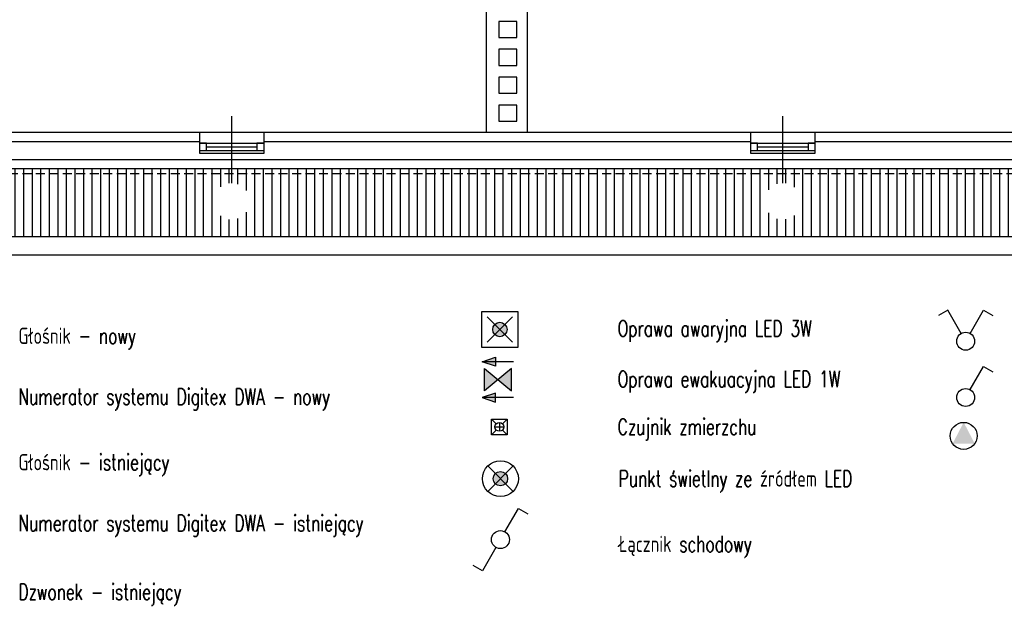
# Model space of a CAD drawing. Header units: millimetres. Extents: x 212124 to 220292, y 22897 to 25713.
# Tile 3 of 8: x 216442 to 217537, y 24001 to 24652. Entities that reach past the tile are written whole.
import ezdxf

# ---------------------------------------------------------------- set-up
doc = ezdxf.new("R2010")
doc.units = ezdxf.units.MM
doc.linetypes.add('DASHED', pattern=[0.75, 0.5, -0.25])
for name, color, linetype in [('_E_OSW', 83, 'Continuous'), ('E_OSW_PB', 240, 'Continuous'), ('E_UWAGI', 240, 'Continuous'), ('podklad', 7, 'Continuous')]:
    doc.layers.add(name, color=color, linetype=linetype)
doc.styles.add('_ELEKTRYCZNY', font='romans.shx', dxfattribs={"width": 0.7})

# ---------------------------------------------------------------- blocks, each defined once
blk = doc.blocks.new('*U68')
h = blk.add_hatch(color=256)
edge = h.paths.add_edge_path()
edge.add_arc((0, 0), 0.8, 0, 360)
at = {"color": 0, "linetype": 'ByBlock'}
for p, q in [((1.41, 1.41), (-1.41, -1.41)), ((-1.41, 1.41), (1.41, -1.41))]:
    blk.add_line(p, q, dxfattribs=at)
blk.add_circle((0, 0), 2, dxfattribs=at)
blk.add_circle((0, 0), 0.8)
blk = doc.blocks.new('*U70')
at = {"color": 0, "linetype": 'ByBlock'}
for p, q in [((0.5, 0.87), (2, 3.46)), ((2, 3.46), (3.04, 2.86))]:
    blk.add_line(p, q, dxfattribs=at)
blk.add_circle((0, 0), 1, dxfattribs=at)
blk = doc.blocks.new('_E_Czujka')
at = {"linetype": 'ByBlock', "lineweight": -2}
blk.add_hatch(color=0, dxfattribs=at).paths.add_polyline_path([(0, 1.5), (1.23, -0.86), (-1.23, -0.86)])
at = {"color": 0, "linetype": 'ByBlock', "lineweight": -2}
blk.add_circle((0, 0), 1.5, dxfattribs=at)
blk = doc.blocks.new('*U74')
at = {"color": 0, "linetype": 'ByBlock'}
for p, q in [((0.5, 0.87), (2, 3.46)), ((2, 3.46), (3.04, 2.86)), ((-0.5, -0.87), (-2, -3.46)), ((-2, -3.46), (-3.04, -2.86))]:
    blk.add_line(p, q, dxfattribs=at)
blk.add_circle((0, 0), 1, dxfattribs=at)
blk = doc.blocks.new('*U76')
at = {"color": 0, "linetype": 'ByBlock'}
for p, q in [((-2, 3.46), (-3.04, 2.86)), ((-0.5, 0.87), (-2, 3.46)), ((0.5, 0.87), (2, 3.46)), ((2, 3.46), (3.04, 2.86))]:
    blk.add_line(p, q, dxfattribs=at)
blk.add_circle((0, 0), 1, dxfattribs=at)
blk = doc.blocks.new('_E_Latarnia parkowa_3_slupek')
for p, q in [((-0.25, 0), (0.25, 0)), ((0, 0.25), (0, -0.25))]:
    blk.add_line(p, q)
at = {"linetype": 'ByBlock', "lineweight": -2}
for points in [[(-0.442, 0.442), (-0.177, 0.177)], [(0.442, 0.442), (0.177, 0.177)], [(-0.442, -0.442), (-0.177, -0.177)], [(0.442, -0.442), (0.177, -0.177)]]:
    blk.add_lwpolyline(points, dxfattribs=at)
blk.add_lwpolyline([(-0.442, 0.442), (0.442, 0.442), (0.442, -0.442), (-0.442, -0.442)], close=True)
blk.add_circle((0, 0), 0.25, dxfattribs=at)
blk = doc.blocks.new('_E_Oprawa awaryjna z wlasnym zrodlem')
h = blk.add_hatch(color=256)
edge = h.paths.add_edge_path()
edge.add_arc((0, 0), 0.8, 0, 360)
at = {"color": 0, "linetype": 'ByBlock'}
for p, q in [((1.41, 1.41), (-1.41, -1.41)), ((-1.41, 1.41), (1.41, -1.41))]:
    blk.add_line(p, q, dxfattribs=at)
blk.add_lwpolyline([(-2, 2), (2, 2), (2, -2), (-2, -2)], close=True, dxfattribs=at)
blk.add_circle((0, 0), 0.8)
blk = doc.blocks.new('*U82')
h = blk.add_hatch(color=0)
h.paths.add_polyline_path([(-1.75, 2), (-0.25, 2), (-0.25, 1.5)])
h.paths.add_polyline_path([(-0.25, 2.5), (-0.25, 2), (-1.75, 2)])
h = blk.add_hatch(color=0)
h.paths.add_polyline_path([(0, 0), (1.5, -1.25), (1.5, 1.25)])
h.paths.add_polyline_path([(-1.5, -1.25), (0, 0), (-1.5, 1.25)])
h = blk.add_hatch(color=0)
h.paths.add_polyline_path([(-1.75, -2), (-0.25, -2), (-0.25, -1.5)])
h.paths.add_polyline_path([(-0.25, -2.5), (-0.25, -2), (-1.75, -2)])
at = {"color": 0}
for points in [[(-0.25, 2.5), (-0.25, 1.5), (-1.75, 2), (-0.25, 2.5)], [(1.75, 2), (-1.75, 2)], [(-0.25, -2.5), (-0.25, -1.5), (-1.75, -2), (-0.25, -2.5)], [(1.75, -2), (-1.75, -2)]]:
    blk.add_lwpolyline(points, dxfattribs=at)
at = {"color": 0, "linetype": 'ByBlock'}
blk.add_lwpolyline([(-1.5, -1.25), (-1.5, 1.25), (1.5, -1.25), (1.5, 1.25), (-1.5, -1.25)], dxfattribs=at)
blk = doc.blocks.new('podklad')
at = {"layer": 'podklad', "ltscale": 3}
h = blk.add_hatch(dxfattribs=at)
h.set_pattern_fill('ANSI31', color=256, scale=3, angle=45)
h.paths.add_polyline_path([(215757.2, 24450.3, -0.414214), (215777.5, 24470.6), (215777.5, 24480.9), (215570.5, 24480.9), (215570.5, 24470.6, -0.414214), (215590.8, 24450.3, -1), (215550.2, 24450.3, -0.414214), (215570.5, 24470.6), (215570.5, 24480.9), (215371.5, 24480.9), (215301.5, 24410.9), (218393.5, 24410.9), (218463.5, 24480.9), (218184.5, 24480.9), (218184.5, 24470.6, -0.414214), (218204.8, 24450.3, -1), (218164.2, 24450.3, -0.414214), (218184.5, 24470.6), (218184.5, 24480.9), (217986.5, 24480.9), (217986.5, 24470.6, -0.414214), (218006.8, 24450.3, -1), (217966.2, 24450.3, -0.414214), (217986.5, 24470.6), (217986.5, 24480.9), (217581.5, 24480.9), (217581.5, 24470.6, -0.414214), (217601.8, 24450.3, -1), (217561.2, 24450.3, -0.414214), (217581.5, 24470.6), (217581.5, 24480.9), (217290.5, 24480.9), (217290.5, 24470.6, -0.414214), (217310.8, 24450.3, -1), (217270.2, 24450.3, -0.414214), (217290.5, 24470.6), (217290.5, 24480.9), (216677.5, 24480.9), (216677.5, 24470.6, -0.414214), (216697.8, 24450.3, -1), (216657.2, 24450.3, -0.414214), (216677.5, 24470.6), (216677.5, 24480.9), (216377.5, 24480.9), (216377.5, 24470.6, -0.414214), (216397.8, 24450.3, -1), (216357.2, 24450.3, -0.414214), (216377.5, 24470.6), (216377.5, 24480.9), (216079.5, 24480.9), (216079.5, 24470.6, -0.414214), (216099.8, 24450.3, -1), (216059.2, 24450.3, -0.414214), (216079.5, 24470.6), (216079.5, 24480.9), (215777.5, 24480.9), (215777.5, 24470.6, -0.414214), (215797.8, 24450.3, -1)])
h.paths.add_polyline_path([(215570.5, 24486.9), (215377.5, 24486.9), (215371.5, 24480.9), (215570.5, 24480.9)])
h.paths.add_polyline_path([(215777.5, 24486.9), (215570.5, 24486.9), (215570.5, 24480.9), (215777.5, 24480.9)])
h.paths.add_polyline_path([(216079.5, 24486.9), (215777.5, 24486.9), (215777.5, 24480.9), (216079.5, 24480.9)])
h.paths.add_polyline_path([(216377.5, 24486.9), (216079.5, 24486.9), (216079.5, 24480.9), (216377.5, 24480.9)])
h.paths.add_polyline_path([(216677.5, 24486.9), (216377.5, 24486.9), (216377.5, 24480.9), (216677.5, 24480.9)])
h.paths.add_polyline_path([(217290.5, 24486.9), (216677.5, 24486.9), (216677.5, 24480.9), (217290.5, 24480.9)])
h.paths.add_polyline_path([(217581.5, 24486.9), (217290.5, 24486.9), (217290.5, 24480.9), (217581.5, 24480.9)])
h.paths.add_polyline_path([(217986.5, 24486.9), (217581.5, 24486.9), (217581.5, 24480.9), (217986.5, 24480.9)])
h.paths.add_polyline_path([(218184.5, 24486.9), (217986.5, 24486.9), (217986.5, 24480.9), (218184.5, 24480.9)])
h.paths.add_polyline_path([(218469.5, 24486.9), (218184.5, 24486.9), (218184.5, 24480.9), (218463.5, 24480.9)])
for p, q in [((216960.5, 24919.9), (216960.5, 24526.9)), ((217006.5, 24526.9), (217006.5, 24724.4)), ((216677.5, 24470.6), (216677.5, 24544.9)), ((217290.5, 24470.6), (217290.5, 24544.9)), ((220155.5, 24526.9), (215417.5, 24526.9)), ((216641.5, 24526.9), (216641.5, 24503.9)), ((216713.5, 24503.9), (216713.5, 24526.9)), ((217254.5, 24526.9), (217254.5, 24503.9)), ((217326.5, 24503.9), (217326.5, 24526.9)), ((216413.5, 24516.9), (216641.5, 24516.9)), ((216641.5, 24514.9), (216713.5, 24514.9)), ((216713.5, 24516.9), (217254.5, 24516.9)), ((217254.5, 24514.9), (217326.5, 24514.9)), ((217326.5, 24516.9), (217545.5, 24516.9)), ((216641.5, 24506.9), (216713.5, 24506.9)), ((216641.5, 24503.9), (216713.5, 24503.9)), ((216649.5, 24510.9), (216705.5, 24510.9)), ((217254.5, 24506.9), (217326.5, 24506.9)), ((217254.5, 24503.9), (217326.5, 24503.9)), ((217262.5, 24510.9), (217318.5, 24510.9)), ((215387.5, 24496.9), (218479.5, 24496.9)), ((215377.5, 24486.9), (218469.5, 24486.9)), ((218509.5, 24410.9), (215301.5, 24410.9)), ((215281.5, 24390.9), (218469.5, 24390.9))]:
    blk.add_line(p, q, dxfattribs=at)
at = {"layer": 'podklad', "linetype": 'DASHED', "ltscale": 20}
blk.add_line((218509.5, 24480.9), (215371.5, 24480.9), dxfattribs=at)
at = {"layer": 'podklad', "ltscale": 3}
for points in [[(216974.5, 24632.4), (216994.5, 24632.4), (216994.5, 24650.4), (216974.5, 24650.4)], [(216974.5, 24601.4), (216994.5, 24601.4), (216994.5, 24619.4), (216974.5, 24619.4)], [(216974.5, 24570.4), (216994.5, 24570.4), (216994.5, 24588.4), (216974.5, 24588.4)], [(216974.5, 24539.4), (216994.5, 24539.4), (216994.5, 24557.4), (216974.5, 24557.4)], [(216649.5, 24514.9), (216641.5, 24514.9), (216641.5, 24506.9), (216649.5, 24506.9)], [(216713.5, 24514.9), (216705.5, 24514.9), (216705.5, 24506.9), (216713.5, 24506.9)], [(217262.5, 24514.9), (217254.5, 24514.9), (217254.5, 24506.9), (217262.5, 24506.9)], [(217326.5, 24514.9), (217318.5, 24514.9), (217318.5, 24506.9), (217326.5, 24506.9)]]:
    blk.add_lwpolyline(points, close=True, dxfattribs=at)

msp = doc.modelspace()

# ---------------------------------------------------------------- block references
at = {"layer": '_E_OSW', "linetype": 'ByBlock'}
for name, p, xscale, yscale, zscale in [('*U76', (217493.9, 24294.7), 10, 10, 10), ('*U70', (217493.9, 24232.1), 10, 10, 10), ('_E_Latarnia parkowa_3_slupek', (216975.2, 24199.4), 19.76637609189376, 19.76637609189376, 19.76637609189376), ('_E_Czujka', (217491.7, 24189.4), 10, 10, 10), ('*U68', (216976.3, 24141.8), 10, 10, 10), ('*U74', (216976.3, 24074), 10, 10, 10)]:
    msp.add_blockref(name, p, dxfattribs=dict(at, xscale=xscale, yscale=yscale, zscale=zscale))
at = {"layer": 'E_OSW_PB', "xscale": 10, "yscale": 10, "zscale": 10}
for name, p in [('_E_Oprawa awaryjna z wlasnym zrodlem', (216975.7, 24307.7)), ('*U82', (216973.5, 24251.9))]:
    msp.add_blockref(name, p, dxfattribs=at)
at = {"layer": 'podklad'}
msp.add_blockref('podklad', (0, 0), dxfattribs=at)

# ---------------------------------------------------------------- texts
at = {"layer": 'E_UWAGI', "color": 0, "char_height": 18, "width": 536.342, "attachment_point": 1, "style": '_ELEKTRYCZNY'}
for s, insert in [('{\\Fromans|c238;Oprawa awaryjna LED 3W}', (217106.7, 24317.9)), ('{\\Fromans|c238;Głośnik - nowy}', (216440.1, 24309.7)), ('{\\Fromans|c238;Oprawa ewakuacyjna LED 1W}', (217106.7, 24261.6)), ('{\\Fromans|c238;Numerator systemu Digitex DWA - nowy}', (216440.1, 24242)), ('{\\Fromans|c238;Czujnik zmierzchu}', (217106.8, 24208.5)), ('{\\Fromans|c238;Głośnik - istniejący}', (216440.1, 24169.1)), ('{\\Fromans|c238;Punkt świetlny ze źródłem LED}', (217107.9, 24150.9)), ('{\\Fromans|c238;Numerator systemu Digitex DWA - istniejący}', (216440.1, 24101.4)), ('{\\Fromans|c238;Łącznik schodowy}', (217107.9, 24078.2)), ('{\\Fromans|c238;Dzwonek - istniejący}', (216440.1, 24024.9))]:
    msp.add_mtext(s, dxfattribs=dict(at, insert=insert))

doc.saveas('drawing.dxf')
